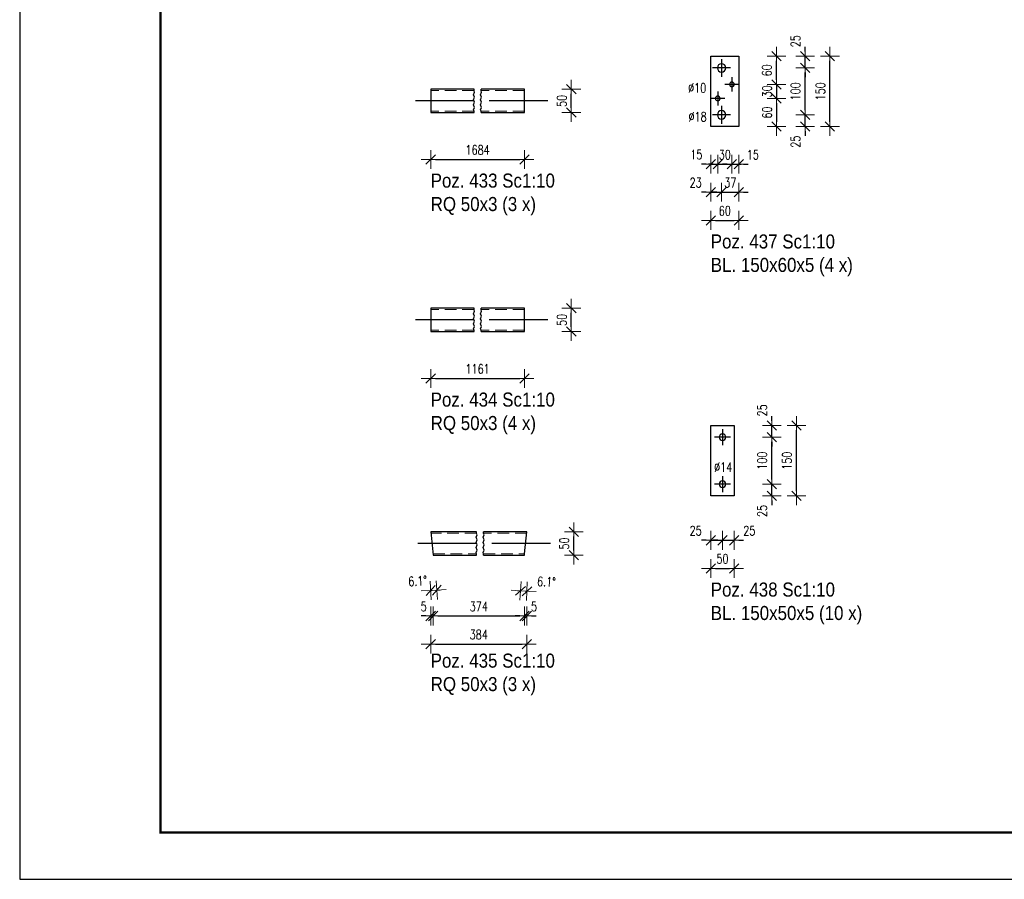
# Model space of a CAD drawing. Header units: millimetres. Extents: x -873 to -441, y 16945 to 17317.
# Tile 1 of 5: x -867 to -657, y 16945 to 17128. Entities that reach past the tile are written whole.
import ezdxf

# ---------------------------------------------------------------- set-up
doc = ezdxf.new("R2010")
doc.units = ezdxf.units.MM
doc.header["$LTSCALE"] = 10
doc.linetypes.add('HIDDEN', pattern=[0.375, 0.25, -0.125])
doc.linetypes.add('MITTE', pattern=[2, 1.25, -0.25, 0.25, -0.25])
doc.layers.get('Defpoints').update_dxf_attribs({"color": 1})
doc.layers.add('_FORMATKA', color=8, linetype='Continuous', plot=False)
for name, color, linetype, lineweight in [('_RAMKA', 7, 'Continuous', 35), ('PS_DIM', 4, 'Continuous', 13), ('PS_Hidden', 2, 'HIDDEN', 9), ('PS_Plate', 35, 'Continuous', 30), ('PS_Shape', 161, 'Continuous', 30), ('PS_SOLID', 7, 'Continuous', 30), ('PS_TEXT', 3, 'Continuous', 18)]:
    doc.layers.add(name, color=color, linetype=linetype, lineweight=lineweight)
doc.layers.add('PS_Mid', color=5, linetype='MITTE')
doc.styles.add('gil', font='txt', dxfattribs={"width": 0.9})
doc.styles.add('simplex', font='simplex.shx', dxfattribs={"width": 0.75})
doc.dimstyles.new('1_10_PRZ', dxfattribs={"dimtxt": 2, "dimasz": 1, "dimexe": 2, "dimexo": 5, "dimgap": 1, "dimtad": 1, "dimdec": 0, "dimlfac": 10, "dimtxsty": 'simplex', "dimblk": 'dimznak', "dimcen": 2, "dimse1": 1, "dimse2": 1, "dimclrt": 3, "dimadec": 1, "dimazin": 0, "dimtfac": 1, "dimtdec": 0, "dimtix": 1, "dimtmove": 2, "dimatfit": 3, "dimldrblk": 'dim-grot', "dimfxl": 1, "dimarcsym": 0})
doc.dimstyles.new('1_10_PRZ_DS1-LS10', dxfattribs={"dimtxt": 2, "dimasz": 1, "dimexe": 2, "dimexo": 5, "dimgap": 1, "dimtad": 1, "dimdec": 0, "dimlfac": 10, "dimtxsty": 'simplex', "dimblk": 'dimznak', "dimcen": 2, "dimse1": 1, "dimse2": 1, "dimclrt": 3, "dimadec": 1, "dimazin": 0, "dimtfac": 1, "dimtdec": 0, "dimtix": 1, "dimtmove": 2, "dimatfit": 3, "dimldrblk": 'dim-grot', "dimfxl": 1, "dimarcsym": 0})

# ---------------------------------------------------------------- blocks, each defined once
blk = doc.blocks.new('dim-grot')
blk.add_hatch(color=256).paths.add_polyline_path([(0, 0), (-2, 0.5), (-2, -0.5)])
blk.add_lwpolyline([(0, 0), (-2, 0.5), (-2, -0.5), (0, 0)])
blk = doc.blocks.new('dimznak')
at = {"color": 0}
for points in [[(-2, 0), (2, 0)], [(0, 2), (0, -2)]]:
    blk.add_lwpolyline(points, dxfattribs=at)
at = {"color": 2}
blk.add_lwpolyline([(1, 1), (-1, -1)], dxfattribs=at)
blk = doc.blocks.new('*D34')
at = {"layer": 'Defpoints', "color": 0, "transparency": 16777216}
for p in [(-779.37, 17018.62), (-778.84, 17013.62), (-778.84, 17000.66)]:
    blk.add_point(p, dxfattribs=at)
at = {"layer": 'PS_DIM', "color": 0, "lineweight": -2, "transparency": 16777216}
for p, q in [((-780.37, 17000.66), (-781.37, 17000.66)), ((-779.37, 17000.66), (-778.84, 17000.66)), ((-777.84, 17000.66), (-776.84, 17000.66))]:
    blk.add_line(p, q, dxfattribs=at)
blk.add_blockref('dimznak', (-779.37, 17000.66), dxfattribs=at)
at = {"layer": 'PS_DIM', "color": 0, "lineweight": -2, "transparency": 16777216, "rotation": 180}
blk.add_blockref('dimznak', (-778.84, 17000.66), dxfattribs=at)
at = {"layer": 'PS_DIM', "color": 3, "transparency": 16777216, "insert": (-780.87, 17002.7), "char_height": 2, "attachment_point": 5, "style": 'simplex'}
blk.add_mtext('5', dxfattribs=at)
blk = doc.blocks.new('*D36')
at = {"layer": 'Defpoints', "color": 0, "transparency": 16777216}
for p in [(-758.84, 17018.62), (-759.37, 17013.62), (-758.84, 17000.66)]:
    blk.add_point(p, dxfattribs=at)
at = {"layer": 'PS_DIM', "color": 0, "lineweight": -2, "transparency": 16777216}
for p, q in [((-760.37, 17000.66), (-761.37, 17000.66)), ((-759.37, 17000.66), (-758.84, 17000.66)), ((-757.84, 17000.66), (-756.84, 17000.66))]:
    blk.add_line(p, q, dxfattribs=at)
blk.add_blockref('dimznak', (-759.37, 17000.66), dxfattribs=at)
at = {"layer": 'PS_DIM', "color": 0, "lineweight": -2, "transparency": 16777216, "rotation": 180}
blk.add_blockref('dimznak', (-758.84, 17000.66), dxfattribs=at)
at = {"layer": 'PS_DIM', "color": 3, "transparency": 16777216, "insert": (-757.34, 17002.7), "char_height": 2, "attachment_point": 5, "style": 'simplex'}
blk.add_mtext('5', dxfattribs=at)
blk = doc.blocks.new('*D48')
at = {"layer": 'Defpoints', "color": 0, "transparency": 16777216}
for p in [(-718.13, 17111.03), (-719.63, 17105.03), (-718.13, 17097.03)]:
    blk.add_point(p, dxfattribs=at)
at = {"layer": 'PS_DIM', "color": 0, "lineweight": -2, "transparency": 16777216}
for p, q in [((-720.63, 17097.03), (-721.63, 17097.03)), ((-719.63, 17097.03), (-718.13, 17097.03)), ((-717.13, 17097.03), (-716.13, 17097.03))]:
    blk.add_line(p, q, dxfattribs=at)
blk.add_blockref('dimznak', (-719.63, 17097.03), dxfattribs=at)
at = {"layer": 'PS_DIM', "color": 0, "lineweight": -2, "transparency": 16777216, "rotation": 180}
blk.add_blockref('dimznak', (-718.13, 17097.03), dxfattribs=at)
at = {"layer": 'PS_DIM', "color": 3, "transparency": 16777216, "insert": (-722.7, 17099.07), "char_height": 2, "attachment_point": 5, "style": 'simplex'}
blk.add_mtext('15', dxfattribs=at)
blk = doc.blocks.new('*D49')
at = {"layer": 'Defpoints', "color": 0, "transparency": 16777216}
for p in [(-717.33, 17107.53), (-719.63, 17105.03), (-717.33, 17091.03)]:
    blk.add_point(p, dxfattribs=at)
at = {"layer": 'PS_DIM', "color": 0, "lineweight": -2, "transparency": 16777216}
for p, q in [((-720.63, 17091.03), (-721.63, 17091.03)), ((-719.63, 17091.03), (-717.33, 17091.03)), ((-716.33, 17091.03), (-715.33, 17091.03))]:
    blk.add_line(p, q, dxfattribs=at)
blk.add_blockref('dimznak', (-719.63, 17091.03), dxfattribs=at)
at = {"layer": 'PS_DIM', "color": 0, "lineweight": -2, "transparency": 16777216, "rotation": 180}
blk.add_blockref('dimznak', (-717.33, 17091.03), dxfattribs=at)
at = {"layer": 'PS_DIM', "color": 3, "transparency": 16777216, "insert": (-722.84, 17093.07), "char_height": 2, "attachment_point": 5, "style": 'simplex'}
blk.add_mtext('23', dxfattribs=at)
blk = doc.blocks.new('*D50')
at = {"layer": 'Defpoints', "color": 0, "transparency": 16777216}
for p in [(-717.33, 17107.53), (-713.63, 17105.03), (-713.63, 17091.03)]:
    blk.add_point(p, dxfattribs=at)
at = {"layer": 'PS_DIM', "color": 0, "lineweight": -2, "transparency": 16777216}
for p, q in [((-718.33, 17091.03), (-719.33, 17091.03)), ((-717.33, 17091.03), (-713.63, 17091.03)), ((-712.63, 17091.03), (-711.63, 17091.03))]:
    blk.add_line(p, q, dxfattribs=at)
blk.add_blockref('dimznak', (-717.33, 17091.03), dxfattribs=at)
at = {"layer": 'PS_DIM', "color": 0, "lineweight": -2, "transparency": 16777216, "rotation": 180}
blk.add_blockref('dimznak', (-713.63, 17091.03), dxfattribs=at)
at = {"layer": 'PS_DIM', "color": 3, "transparency": 16777216, "insert": (-715.48, 17093.07), "char_height": 2, "attachment_point": 5, "style": 'simplex'}
blk.add_mtext('37', dxfattribs=at)
blk = doc.blocks.new('*D52')
at = {"layer": 'Defpoints', "color": 0, "transparency": 16777216}
for p in [(-717.33, 17107.53), (-699.51, 17107.53), (-719.63, 17105.03)]:
    blk.add_point(p, dxfattribs=at)
at = {"layer": 'PS_DIM', "color": 0, "lineweight": -2, "transparency": 16777216}
for p, q in [((-699.51, 17108.53), (-699.51, 17109.53)), ((-699.51, 17105.03), (-699.51, 17107.53)), ((-699.51, 17104.03), (-699.51, 17103.03))]:
    blk.add_line(p, q, dxfattribs=at)
for p, rotation in [((-699.51, 17107.53), 270), ((-699.51, 17105.03), 90)]:
    blk.add_blockref('dimznak', p, dxfattribs=dict(at, rotation=rotation))
at = {"layer": 'PS_DIM', "color": 3, "transparency": 16777216, "insert": (-701.55, 17101.81), "char_height": 2, "attachment_point": 5, "rotation": 90, "style": 'simplex'}
blk.add_mtext('25', dxfattribs=at)
blk = doc.blocks.new('*D54')
at = {"layer": 'Defpoints', "color": 0, "transparency": 16777216}
for p in [(-719.63, 17120.03), (-699.51, 17120.03), (-717.33, 17117.53)]:
    blk.add_point(p, dxfattribs=at)
at = {"layer": 'PS_DIM', "color": 0, "lineweight": -2, "transparency": 16777216}
for p, q in [((-699.51, 17121.03), (-699.51, 17122.03)), ((-699.51, 17117.53), (-699.51, 17120.03)), ((-699.51, 17116.53), (-699.51, 17115.53))]:
    blk.add_line(p, q, dxfattribs=at)
for p, rotation in [((-699.51, 17120.03), 270), ((-699.51, 17117.53), 90)]:
    blk.add_blockref('dimznak', p, dxfattribs=dict(at, rotation=rotation))
at = {"layer": 'PS_DIM', "color": 3, "transparency": 16777216, "insert": (-701.55, 17123.24), "char_height": 2, "attachment_point": 5, "rotation": 90, "style": 'simplex'}
blk.add_mtext('25', dxfattribs=at)
blk = doc.blocks.new('*D57')
at = {"layer": 'Defpoints', "color": 0, "transparency": 16777216}
for p in [(-717.13, 17028.77), (-719.63, 17026.27), (-717.13, 17016.8)]:
    blk.add_point(p, dxfattribs=at)
at = {"layer": 'PS_DIM', "color": 0, "lineweight": -2, "transparency": 16777216}
for p, q in [((-720.63, 17016.8), (-721.63, 17016.8)), ((-719.63, 17016.8), (-717.13, 17016.8)), ((-716.13, 17016.8), (-715.13, 17016.8))]:
    blk.add_line(p, q, dxfattribs=at)
blk.add_blockref('dimznak', (-719.63, 17016.8), dxfattribs=at)
at = {"layer": 'PS_DIM', "color": 0, "lineweight": -2, "transparency": 16777216, "rotation": 180}
blk.add_blockref('dimznak', (-717.13, 17016.8), dxfattribs=at)
at = {"layer": 'PS_DIM', "color": 3, "transparency": 16777216, "insert": (-722.84, 17018.84), "char_height": 2, "attachment_point": 5, "style": 'simplex'}
blk.add_mtext('25', dxfattribs=at)
blk = doc.blocks.new('*D58')
at = {"layer": 'Defpoints', "color": 0, "transparency": 16777216}
for p in [(-717.13, 17028.77), (-714.63, 17026.27), (-714.63, 17016.8)]:
    blk.add_point(p, dxfattribs=at)
at = {"layer": 'PS_DIM', "color": 0, "lineweight": -2, "transparency": 16777216}
for p, q in [((-718.13, 17016.8), (-719.13, 17016.8)), ((-717.13, 17016.8), (-714.63, 17016.8)), ((-713.63, 17016.8), (-712.63, 17016.8))]:
    blk.add_line(p, q, dxfattribs=at)
blk.add_blockref('dimznak', (-717.13, 17016.8), dxfattribs=at)
at = {"layer": 'PS_DIM', "color": 0, "lineweight": -2, "transparency": 16777216, "rotation": 180}
blk.add_blockref('dimznak', (-714.63, 17016.8), dxfattribs=at)
at = {"layer": 'PS_DIM', "color": 3, "transparency": 16777216, "insert": (-711.41, 17018.84), "char_height": 2, "attachment_point": 5, "style": 'simplex'}
blk.add_mtext('25', dxfattribs=at)
blk = doc.blocks.new('*D61')
at = {"layer": 'Defpoints', "color": 0, "transparency": 16777216}
for p in [(-717.13, 17028.77), (-706.63, 17028.77), (-714.63, 17026.27)]:
    blk.add_point(p, dxfattribs=at)
at = {"layer": 'PS_DIM', "color": 0, "lineweight": -2, "transparency": 16777216}
for p, q in [((-706.63, 17029.77), (-706.63, 17030.77)), ((-706.63, 17026.27), (-706.63, 17028.77)), ((-706.63, 17025.27), (-706.63, 17024.27))]:
    blk.add_line(p, q, dxfattribs=at)
for p, rotation in [((-706.63, 17028.77), 270), ((-706.63, 17026.27), 90)]:
    blk.add_blockref('dimznak', p, dxfattribs=dict(at, rotation=rotation))
at = {"layer": 'PS_DIM', "color": 3, "transparency": 16777216, "insert": (-708.67, 17023.06), "char_height": 2, "attachment_point": 5, "rotation": 90, "style": 'simplex'}
blk.add_mtext('25', dxfattribs=at)
blk = doc.blocks.new('*D63')
at = {"layer": 'Defpoints', "color": 0, "transparency": 16777216}
for p in [(-714.63, 17041.27), (-706.63, 17041.27), (-717.13, 17038.77)]:
    blk.add_point(p, dxfattribs=at)
at = {"layer": 'PS_DIM', "color": 0, "lineweight": -2, "transparency": 16777216}
for p, q in [((-706.63, 17042.27), (-706.63, 17043.27)), ((-706.63, 17038.77), (-706.63, 17041.27)), ((-706.63, 17037.77), (-706.63, 17036.77))]:
    blk.add_line(p, q, dxfattribs=at)
for p, rotation in [((-706.63, 17041.27), 270), ((-706.63, 17038.77), 90)]:
    blk.add_blockref('dimznak', p, dxfattribs=dict(at, rotation=rotation))
at = {"layer": 'PS_DIM', "color": 3, "transparency": 16777216, "insert": (-708.67, 17044.49), "char_height": 2, "attachment_point": 5, "rotation": 90, "style": 'simplex'}
blk.add_mtext('25', dxfattribs=at)
blk = doc.blocks.new('*D68')
at = {"layer": 'Defpoints', "color": 0, "transparency": 16777216}
for p in [(-715.13, 17114.03), (-718.13, 17111.03), (-715.13, 17097.03)]:
    blk.add_point(p, dxfattribs=at)
at = {"layer": 'PS_DIM', "color": 0, "lineweight": -2, "transparency": 16777216}
for p, q in [((-719.13, 17097.03), (-720.13, 17097.03)), ((-718.13, 17097.03), (-715.13, 17097.03)), ((-714.13, 17097.03), (-713.13, 17097.03))]:
    blk.add_line(p, q, dxfattribs=at)
blk.add_blockref('dimznak', (-718.13, 17097.03), dxfattribs=at)
at = {"layer": 'PS_DIM', "color": 0, "lineweight": -2, "transparency": 16777216, "rotation": 180}
blk.add_blockref('dimznak', (-715.13, 17097.03), dxfattribs=at)
at = {"layer": 'PS_DIM', "color": 3, "transparency": 16777216, "insert": (-716.63, 17099.03), "char_height": 2, "attachment_point": 5, "style": 'simplex'}
blk.add_mtext('30', dxfattribs=at)
blk = doc.blocks.new('*D69')
at = {"layer": 'Defpoints', "color": 0, "transparency": 16777216}
for p in [(-715.13, 17114.03), (-713.63, 17105.03), (-713.63, 17097.03)]:
    blk.add_point(p, dxfattribs=at)
at = {"layer": 'PS_DIM', "color": 0, "lineweight": -2, "transparency": 16777216}
for p, q in [((-716.13, 17097.03), (-717.13, 17097.03)), ((-715.13, 17097.03), (-713.63, 17097.03)), ((-712.63, 17097.03), (-711.63, 17097.03))]:
    blk.add_line(p, q, dxfattribs=at)
blk.add_blockref('dimznak', (-715.13, 17097.03), dxfattribs=at)
at = {"layer": 'PS_DIM', "color": 0, "lineweight": -2, "transparency": 16777216, "rotation": 180}
blk.add_blockref('dimznak', (-713.63, 17097.03), dxfattribs=at)
at = {"layer": 'PS_DIM', "color": 3, "transparency": 16777216, "insert": (-710.66, 17099.03), "char_height": 2, "attachment_point": 5, "style": 'simplex'}
blk.add_mtext('15', dxfattribs=at)
blk = doc.blocks.new('*D70')
at = {"layer": 'Defpoints', "color": 0, "transparency": 16777216}
for p in [(-715.13, 17114.03), (-718.13, 17111.03), (-705.63, 17111.03)]:
    blk.add_point(p, dxfattribs=at)
at = {"layer": 'PS_DIM', "color": 0, "lineweight": -2, "transparency": 16777216}
for p, q in [((-705.63, 17115.03), (-705.63, 17116.03)), ((-705.63, 17114.03), (-705.63, 17111.03)), ((-705.63, 17110.03), (-705.63, 17109.03))]:
    blk.add_line(p, q, dxfattribs=at)
for p, rotation in [((-705.63, 17114.03), 270), ((-705.63, 17111.03), 90)]:
    blk.add_blockref('dimznak', p, dxfattribs=dict(at, rotation=rotation))
at = {"layer": 'PS_DIM', "color": 3, "transparency": 16777216, "insert": (-707.63, 17112.53), "char_height": 2, "attachment_point": 5, "rotation": 90, "style": 'simplex'}
blk.add_mtext('30', dxfattribs=at)
blk = doc.blocks.new('*D71')
at = {"layer": 'Defpoints', "color": 0, "transparency": 16777216}
for p in [(-718.13, 17111.03), (-713.63, 17105.03), (-705.63, 17105.03)]:
    blk.add_point(p, dxfattribs=at)
at = {"layer": 'PS_DIM', "color": 0, "lineweight": -2, "transparency": 16777216}
blk.add_line((-705.63, 17110.03), (-705.63, 17106.03), dxfattribs=at)
for p, rotation in [((-705.63, 17111.03), 90), ((-705.63, 17105.03), 270)]:
    blk.add_blockref('dimznak', p, dxfattribs=dict(at, rotation=rotation))
at = {"layer": 'PS_DIM', "color": 3, "transparency": 16777216, "insert": (-707.63, 17108.03), "char_height": 2, "attachment_point": 5, "rotation": 90, "style": 'simplex'}
blk.add_mtext('60', dxfattribs=at)
blk = doc.blocks.new('*U14')
at = {"layer": '_FORMATKA', "lineweight": -3}
blk.add_lwpolyline([(-420, 0), (0, 0), (0, 297), (-420, 297)], close=True, dxfattribs=at)
at = {"layer": '_RAMKA', "lineweight": -3, "const_width": 0.5}
blk.add_lwpolyline([(-390, 10), (-10, 10), (-10, 287), (-390, 287)], close=True, dxfattribs=at)
blk = doc.blocks.new('*X76')
at = {"color": 1}
for p, q in [((-770.12, 17112.64), (-770.12, 17113.01)), ((-768.62, 17112.64), (-768.62, 17113.01)), ((-770.24, 17111.83), (-770.01, 17112.37)), ((-770.01, 17111.29), (-770.24, 17111.83)), ((-770.24, 17110.75), (-770.01, 17111.29)), ((-770.01, 17112.37), (-770.12, 17112.64)), ((-768.74, 17111.83), (-768.51, 17112.37)), ((-768.51, 17111.29), (-768.74, 17111.83)), ((-768.74, 17110.75), (-768.51, 17111.29)), ((-768.51, 17112.37), (-768.62, 17112.64)), ((-770.01, 17110.2), (-770.24, 17110.75)), ((-770.24, 17109.66), (-770.01, 17110.2)), ((-770.01, 17109.12), (-770.24, 17109.66)), ((-770.24, 17108.58), (-770.01, 17109.12)), ((-768.51, 17110.2), (-768.74, 17110.75)), ((-768.74, 17109.66), (-768.51, 17110.2)), ((-768.51, 17109.12), (-768.74, 17109.66)), ((-768.74, 17108.58), (-768.51, 17109.12)), ((-770.12, 17108.31), (-770.24, 17108.58)), ((-770.12, 17108.01), (-770.12, 17108.31)), ((-768.62, 17108.31), (-768.74, 17108.58)), ((-768.62, 17108.01), (-768.62, 17108.31))]:
    blk.add_line(p, q, dxfattribs=at)
at = {"layer": 'PS_Hidden', "color": 2, "linetype": 'HIDDEN'}
for p, q in [((-770.12, 17112.71), (-779.37, 17112.71)), ((-759.37, 17112.71), (-768.62, 17112.71)), ((-770.12, 17108.31), (-779.37, 17108.31)), ((-759.37, 17108.31), (-768.62, 17108.31))]:
    blk.add_line(p, q, dxfattribs=at)
at = {"layer": 'PS_Mid', "color": 5, "linetype": 'MITTE'}
for p, q in [((-770.12, 17110.51), (-784.37, 17110.51)), ((-754.37, 17110.51), (-768.62, 17110.51))]:
    blk.add_line(p, q, dxfattribs=at)
at = {"layer": 'PS_SOLID', "color": 7, "linetype": 'Continuous'}
for p, q in [((-770.12, 17113.01), (-779.37, 17113.01)), ((-779.37, 17113.01), (-779.37, 17108.01)), ((-759.37, 17113.01), (-768.62, 17113.01)), ((-759.37, 17108.31), (-759.37, 17113.01)), ((-779.37, 17108.01), (-770.12, 17108.01)), ((-768.62, 17108.01), (-759.37, 17108.01)), ((-759.37, 17108.01), (-759.37, 17108.31))]:
    blk.add_line(p, q, dxfattribs=at)
blk = doc.blocks.new('*X77')
at = {"color": 3, "style": 'gil', "width": 0.9}
for s, p in [('Poz. 433 Sc1:10', (-779.37, 17092.01)), ('RQ 50x3 (3 x)', (-779.37, 17087.01))]:
    blk.add_text(s, height=3, dxfattribs=at).set_placement(p)
blk = doc.blocks.new('*X78')
at = {"color": 1}
for p, q in [((-770.24, 17065.13), (-770.01, 17065.67)), ((-770.01, 17064.58), (-770.24, 17065.13)), ((-770.12, 17065.94), (-770.12, 17066.31)), ((-770.01, 17065.67), (-770.12, 17065.94)), ((-768.74, 17065.13), (-768.51, 17065.67)), ((-768.51, 17064.58), (-768.74, 17065.13)), ((-768.62, 17065.94), (-768.62, 17066.31)), ((-768.51, 17065.67), (-768.62, 17065.94)), ((-770.24, 17064.04), (-770.01, 17064.58)), ((-770.01, 17063.5), (-770.24, 17064.04)), ((-770.24, 17062.96), (-770.01, 17063.5)), ((-770.01, 17062.42), (-770.24, 17062.96)), ((-768.74, 17064.04), (-768.51, 17064.58)), ((-768.51, 17063.5), (-768.74, 17064.04)), ((-768.74, 17062.96), (-768.51, 17063.5)), ((-768.51, 17062.42), (-768.74, 17062.96)), ((-770.24, 17061.88), (-770.01, 17062.42)), ((-770.12, 17061.6), (-770.24, 17061.88)), ((-770.12, 17061.31), (-770.12, 17061.6)), ((-768.74, 17061.88), (-768.51, 17062.42)), ((-768.62, 17061.6), (-768.74, 17061.88)), ((-768.62, 17061.31), (-768.62, 17061.6))]:
    blk.add_line(p, q, dxfattribs=at)
at = {"layer": 'PS_Hidden', "color": 2, "linetype": 'HIDDEN'}
for p, q in [((-770.12, 17066.01), (-779.37, 17066.01)), ((-759.37, 17066.01), (-768.62, 17066.01)), ((-770.12, 17061.61), (-779.37, 17061.61)), ((-759.37, 17061.61), (-768.62, 17061.61))]:
    blk.add_line(p, q, dxfattribs=at)
at = {"layer": 'PS_Mid', "color": 5, "linetype": 'MITTE'}
for p, q in [((-770.12, 17063.81), (-784.37, 17063.81)), ((-754.37, 17063.81), (-768.62, 17063.81))]:
    blk.add_line(p, q, dxfattribs=at)
at = {"layer": 'PS_SOLID', "color": 7, "linetype": 'Continuous'}
for p, q in [((-770.12, 17066.31), (-779.37, 17066.31)), ((-779.37, 17066.31), (-779.37, 17061.31)), ((-759.37, 17066.31), (-768.62, 17066.31)), ((-759.37, 17061.61), (-759.37, 17066.31)), ((-779.37, 17061.31), (-770.12, 17061.31)), ((-768.62, 17061.31), (-759.37, 17061.31)), ((-759.37, 17061.31), (-759.37, 17061.61))]:
    blk.add_line(p, q, dxfattribs=at)
blk = doc.blocks.new('*X79')
at = {"color": 3, "style": 'gil', "width": 0.9}
for s, p in [('Poz. 434 Sc1:10', (-779.37, 17045.31)), ('RQ 50x3 (4 x)', (-779.37, 17040.31))]:
    blk.add_text(s, height=3, dxfattribs=at).set_placement(p)
blk = doc.blocks.new('*X80')
at = {"color": 1}
for p, q in [((-769.59, 17018.25), (-769.59, 17018.62)), ((-768.09, 17018.25), (-768.09, 17018.62)), ((-769.7, 17017.44), (-769.48, 17017.98)), ((-769.48, 17016.9), (-769.7, 17017.44)), ((-769.7, 17016.36), (-769.48, 17016.9)), ((-769.48, 17015.81), (-769.7, 17016.36)), ((-769.48, 17017.98), (-769.59, 17018.25)), ((-768.2, 17017.44), (-767.98, 17017.98)), ((-767.98, 17016.9), (-768.2, 17017.44)), ((-768.2, 17016.36), (-767.98, 17016.9)), ((-767.98, 17015.81), (-768.2, 17016.36)), ((-767.98, 17017.98), (-768.09, 17018.25)), ((-769.7, 17015.27), (-769.48, 17015.81)), ((-769.48, 17014.73), (-769.7, 17015.27)), ((-769.7, 17014.19), (-769.48, 17014.73)), ((-768.2, 17015.27), (-767.98, 17015.81)), ((-767.98, 17014.73), (-768.2, 17015.27)), ((-768.2, 17014.19), (-767.98, 17014.73)), ((-769.59, 17013.92), (-769.7, 17014.19)), ((-769.59, 17013.62), (-769.59, 17013.92)), ((-768.09, 17013.92), (-768.2, 17014.19)), ((-768.09, 17013.62), (-768.09, 17013.92))]:
    blk.add_line(p, q, dxfattribs=at)
at = {"layer": 'PS_Hidden', "color": 2, "linetype": 'HIDDEN'}
for p, q in [((-769.59, 17018.32), (-779.34, 17018.32)), ((-758.87, 17018.32), (-768.09, 17018.32)), ((-778.87, 17013.92), (-769.59, 17013.92)), ((-768.09, 17013.92), (-759.34, 17013.92))]:
    blk.add_line(p, q, dxfattribs=at)
at = {"layer": 'PS_Mid', "color": 5, "linetype": 'MITTE'}
for p, q in [((-769.59, 17016.12), (-784.37, 17016.12)), ((-753.84, 17016.12), (-768.09, 17016.12))]:
    blk.add_line(p, q, dxfattribs=at)
at = {"layer": 'PS_SOLID', "color": 7, "linetype": 'Continuous'}
for p, q in [((-769.59, 17018.62), (-779.37, 17018.62)), ((-779.37, 17018.62), (-778.84, 17013.62)), ((-758.84, 17018.62), (-768.09, 17018.62)), ((-759.34, 17013.92), (-758.84, 17018.62)), ((-778.84, 17013.62), (-769.59, 17013.62)), ((-768.09, 17013.62), (-759.37, 17013.62)), ((-759.37, 17013.62), (-759.34, 17013.92))]:
    blk.add_line(p, q, dxfattribs=at)
blk = doc.blocks.new('*X81')
at = {"color": 3, "style": 'gil', "width": 0.9}
for s, p in [('Poz. 435 Sc1:10', (-779.37, 16989.64)), ('RQ 50x3 (3 x)', (-779.37, 16984.64))]:
    blk.add_text(s, height=3, dxfattribs=at).set_placement(p)
blk = doc.blocks.new('*X84')
at = {"layer": 'PS_Mid', "color": 5, "linetype": 'MITTE'}
for p, q in [((-717.33, 17119.43), (-717.33, 17115.63)), ((-715.43, 17117.53), (-719.23, 17117.53)), ((-715.13, 17115.53), (-715.13, 17112.53)), ((-713.63, 17114.03), (-716.63, 17114.03)), ((-716.63, 17111.03), (-719.63, 17111.03)), ((-718.13, 17112.53), (-718.13, 17109.53)), ((-717.33, 17109.43), (-717.33, 17105.63)), ((-715.43, 17107.53), (-719.23, 17107.53))]:
    blk.add_line(p, q, dxfattribs=at)
at = {"layer": 'PS_SOLID', "color": 7, "linetype": 'Continuous'}
for p, q in [((-719.63, 17120.03), (-713.63, 17120.03)), ((-719.63, 17105.03), (-719.63, 17120.03)), ((-713.63, 17120.03), (-713.63, 17105.03)), ((-713.63, 17105.03), (-719.63, 17105.03))]:
    blk.add_line(p, q, dxfattribs=at)
at = {"layer": 'PS_SOLID', "color": 7, "extrusion": (0, 0, -1)}
for centre, radius in [((717.33, 17117.53), 0.9), ((715.13, 17114.03), 0.5), ((718.13, 17111.03), 0.5), ((717.33, 17107.53), 0.9)]:
    blk.add_circle(centre, radius, dxfattribs=at)
blk = doc.blocks.new('*X85')
at = {"color": 3, "style": 'gil', "width": 0.9}
for s, p in [('Poz. 437 Sc1:10', (-719.63, 17079.03)), ('BL. 150x60x5 (4 x)', (-719.63, 17074.03))]:
    blk.add_text(s, height=3, dxfattribs=at).set_placement(p)
blk = doc.blocks.new('*X86')
at = {"layer": 'PS_Mid', "color": 5, "linetype": 'MITTE'}
for p, q in [((-717.13, 17040.47), (-717.13, 17037.07)), ((-715.43, 17038.77), (-718.83, 17038.77)), ((-717.13, 17030.47), (-717.13, 17027.07)), ((-715.43, 17028.77), (-718.83, 17028.77))]:
    blk.add_line(p, q, dxfattribs=at)
at = {"layer": 'PS_SOLID', "color": 7, "linetype": 'Continuous'}
for p, q in [((-719.63, 17041.27), (-714.63, 17041.27)), ((-719.63, 17026.27), (-719.63, 17041.27)), ((-714.63, 17041.27), (-714.63, 17026.27)), ((-714.63, 17026.27), (-719.63, 17026.27))]:
    blk.add_line(p, q, dxfattribs=at)
at = {"layer": 'PS_SOLID', "color": 7, "extrusion": (0, 0, -1)}
for centre in [(717.13, 17038.77), (717.13, 17028.77)]:
    blk.add_circle(centre, 0.7, dxfattribs=at)
blk = doc.blocks.new('*X87')
at = {"color": 3, "style": 'gil', "width": 0.9}
for s, p in [('Poz. 438 Sc1:10', (-719.63, 17004.8)), ('BL. 150x50x5 (10 x)', (-719.63, 16999.8))]:
    blk.add_text(s, height=3, dxfattribs=at).set_placement(p)

msp = doc.modelspace()

# ---------------------------------------------------------------- block references
at = {"layer": 'PS_DIM'}
msp.add_blockref('*U14', (-447.02, 16944.51), dxfattribs=at)
for p, rotation in [((-779.37, 17006.1), 182.2885558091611), ((-778.05, 17006.17), 3.803446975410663), ((-760.19, 17006.01), 176.1670155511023), ((-758.84, 17005.94), 357.7409816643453)]:
    msp.add_blockref('dimznak', p, dxfattribs=dict(at, rotation=rotation))
at = {"layer": 'PS_Plate'}
for name in ['*X84', '*X86']:
    msp.add_blockref(name, (0, 0), dxfattribs=at)
at = {"layer": 'PS_Shape', "color": 227}
for name in ['*X76', '*X78', '*X80']:
    msp.add_blockref(name, (0, 0), dxfattribs=at)
at = {"layer": 'PS_TEXT'}
for name in ['*X77', '*X85', '*X79', '*X87', '*X81']:
    msp.add_blockref(name, (0, 0), dxfattribs=at)

# ---------------------------------------------------------------- texts
at = {"layer": 'PS_DIM', "char_height": 2, "attachment_point": 7, "style": 'simplex'}
for s, insert in [('\\A1;%%c10', (-724.46, 17112.27)), ('\\A1;%%c18', (-724.38, 17106.13)), ('\\A1;%%c14', (-718.92, 17031.39))]:
    msp.add_mtext(s, dxfattribs=dict(at, insert=insert))
at = {"layer": 'PS_DIM', "color": 3, "char_height": 2, "attachment_point": 5, "style": 'simplex'}
for insert, rotation in [((-782.16, 17008.12), 3.046), ((-754.68, 17007.95), 356.954)]:
    msp.add_mtext('6.1%%d', dxfattribs=dict(at, insert=insert, rotation=rotation))

# ---------------------------------------------------------------- dimensions: what is measured, and where the dimension line sits
at = {"layer": 'PS_DIM'}
for base, p1, p2, picture, middle in [((-699.51, 17120.03), (-717.33, 17117.53), (-719.63, 17120.03), '*D54', (-701.55, 17123.24)), ((-699.51, 17107.53), (-719.63, 17105.03), (-717.33, 17107.53), '*D52', (-701.55, 17101.81)), ((-706.63, 17041.27), (-717.13, 17038.77), (-714.63, 17041.27), '*D63', (-708.67, 17044.49)), ((-706.63, 17028.77), (-714.63, 17026.27), (-717.13, 17028.77), '*D61', (-708.67, 17023.06))]:
    dim = msp.add_linear_dim(base=base, p1=p1, p2=p2, angle=90, text='25', dimstyle='1_10_PRZ_DS1-LS10', dxfattribs=at)
    dim.commit()
    dim.dimension.update_dxf_attribs({"geometry": picture, "text_midpoint": middle, "dimtype": 128})
for base, p1, p2, location, text in [((-694.21, 17120.03), (-719.63, 17105.03), (-719.63, 17120.03), (-696.25, 17112.53), '150'), ((-705.63, 17120.03), (-715.13, 17114.03), (-713.63, 17120.03), (-707.67, 17117.03), '60'), ((-699.51, 17117.53), (-717.33, 17107.53), (-717.33, 17117.53), (-701.55, 17112.53), '100'), ((-749.37, 17113.01), (-759.37, 17108.01), (-759.37, 17113.01), (-751.41, 17110.51), '50'), ((-749.37, 17066.31), (-759.37, 17061.31), (-759.37, 17066.31), (-751.41, 17063.81), '50'), ((-701.35, 17041.27), (-719.63, 17026.27), (-719.63, 17041.27), (-703.39, 17033.77), '150'), ((-706.63, 17038.77), (-717.13, 17028.77), (-717.13, 17038.77), (-708.67, 17033.77), '100'), ((-748.84, 17018.62), (-758.84, 17013.62), (-758.84, 17018.62), (-750.88, 17016.12), '50')]:
    msp.add_linear_dim(base=base, p1=p1, p2=p2, angle=90, location=location, text=text, dimstyle='1_10_PRZ_DS1-LS10', dxfattribs=at).render()
for base, p1, p2, picture, middle in [((-705.63, 17111.03), (-715.13, 17114.03), (-718.13, 17111.03), '*D70', (-707.63, 17112.53)), ((-705.63, 17105.03), (-718.13, 17111.03), (-713.63, 17105.03), '*D71', (-707.63, 17108.03))]:
    dim = msp.add_linear_dim(base=base, p1=p1, p2=p2, angle=90, dimstyle='1_10_PRZ', dxfattribs=at)
    dim.commit()
    dim.dimension.update_dxf_attribs({"geometry": picture, "text_midpoint": middle})
dim = msp.add_linear_dim(base=(-715.13, 17097.03), p1=(-718.13, 17111.03), p2=(-715.13, 17114.03), dimstyle='1_10_PRZ', dxfattribs=at)
dim.commit()
dim.dimension.update_dxf_attribs({"geometry": '*D68', "text_midpoint": (-716.63, 17099.03)})
dim = msp.add_linear_dim(base=(-713.63, 17097.03), p1=(-715.13, 17114.03), p2=(-713.63, 17105.03), dimstyle='1_10_PRZ', dxfattribs=at)
dim.commit()
dim.dimension.update_dxf_attribs({"geometry": '*D69', "text_midpoint": (-710.66, 17099.03), "dimtype": 128})
for base, p1, p2, text, picture, middle in [((-718.13, 17097.03), (-719.63, 17105.03), (-718.13, 17111.03), '15', '*D48', (-722.7, 17099.07)), ((-717.33, 17091.03), (-719.63, 17105.03), (-717.33, 17107.53), '23', '*D49', (-722.84, 17093.07)), ((-713.63, 17091.03), (-717.33, 17107.53), (-713.63, 17105.03), '37', '*D50', (-715.48, 17093.07)), ((-717.13, 17016.8), (-719.63, 17026.27), (-717.13, 17028.77), '25', '*D57', (-722.84, 17018.84)), ((-714.63, 17016.8), (-717.13, 17028.77), (-714.63, 17026.27), '25', '*D58', (-711.41, 17018.84)), ((-778.84, 17000.66), (-779.37, 17018.62), (-778.84, 17013.62), '5', '*D34', (-780.87, 17002.7)), ((-758.84, 17000.66), (-759.37, 17013.62), (-758.84, 17018.62), '5', '*D36', (-757.34, 17002.7))]:
    dim = msp.add_linear_dim(base=base, p1=p1, p2=p2, text=text, dimstyle='1_10_PRZ_DS1-LS10', dxfattribs=at)
    dim.commit()
    dim.dimension.update_dxf_attribs({"geometry": picture, "text_midpoint": middle, "dimtype": 128})
for base, p1, p2, location, text in [((-759.37, 17098.01), (-779.37, 17108.01), (-759.37, 17108.01), (-769.37, 17100.05), '1684'), ((-713.63, 17085.03), (-719.63, 17105.03), (-713.63, 17105.03), (-716.63, 17087.07), '60'), ((-759.37, 17051.31), (-779.37, 17061.31), (-759.37, 17061.31), (-769.37, 17053.35), '1161'), ((-714.63, 17010.8), (-719.63, 17026.27), (-714.63, 17026.27), (-717.13, 17012.84), '50'), ((-758.84, 16994.66), (-779.37, 17013.62), (-758.84, 17013.62), (-769.11, 16996.7), '384'), ((-759.37, 17000.66), (-778.84, 17013.62), (-759.37, 17013.62), (-769.11, 17002.7), '374')]:
    msp.add_linear_dim(base=base, p1=p1, p2=p2, location=location, text=text, dimstyle='1_10_PRZ_DS1-LS10', dxfattribs=at).render()

doc.saveas('drawing.dxf')
